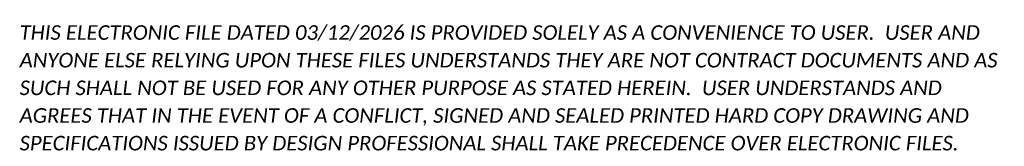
# Model space of a CAD drawing. Header units: feet. Extents: x 0 to 3385, y 15 to 450.
import ezdxf

# ---------------------------------------------------------------- set-up
doc = ezdxf.new("R2010")
doc.units = ezdxf.units.FT
doc.header["$LTSCALE"] = 20
doc.header["$MEASUREMENT"] = 0
doc.layers.add('SC_Scratch15', color=7, linetype='Continuous', lineweight=15, plot=False)
doc.styles.add('P_Slanted - Normal Fixed Spacing', font='calibrii.ttf', dxfattribs={"height": 0.14})

# ---------------------------------------------------------------- blocks, each defined once
blk = doc.blocks.new('E-Submittal Disclaimer-Model')
at = {"layer": 'SC_Scratch15', "color": 40, "true_color": 0xffbf00, "insert": (0, 0), "char_height": 50, "width": 3403.363, "attachment_point": 7, "line_spacing_factor": 1.14, "style": 'P_Slanted - Normal Fixed Spacing'}
blk.add_mtext('THIS ELECTRONIC FILE DATED 03/12/2026 IS PROVIDED SOLELY AS A CONVENIENCE TO USER.  USER AND ANYONE ELSE RELYING UPON THESE FILES UNDERSTANDS THEY ARE NOT CONTRACT DOCUMENTS AND AS SUCH SHALL NOT BE USED FOR ANY OTHER PURPOSE AS STATED HEREIN.  USER UNDERSTANDS AND AGREES THAT IN THE EVENT OF A CONFLICT, SIGNED AND SEALED PRINTED HARD COPY DRAWING AND SPECIFICATIONS ISSUED BY DESIGN PROFESSIONAL SHALL TAKE PRECEDENCE OVER ELECTRONIC FILES.', dxfattribs=at)

msp = doc.modelspace()

# ---------------------------------------------------------------- block references
at = {"layer": 'SC_Scratch15'}
msp.add_blockref('E-Submittal Disclaimer-Model', (0, 0), dxfattribs=at)

doc.saveas('drawing.dxf')
